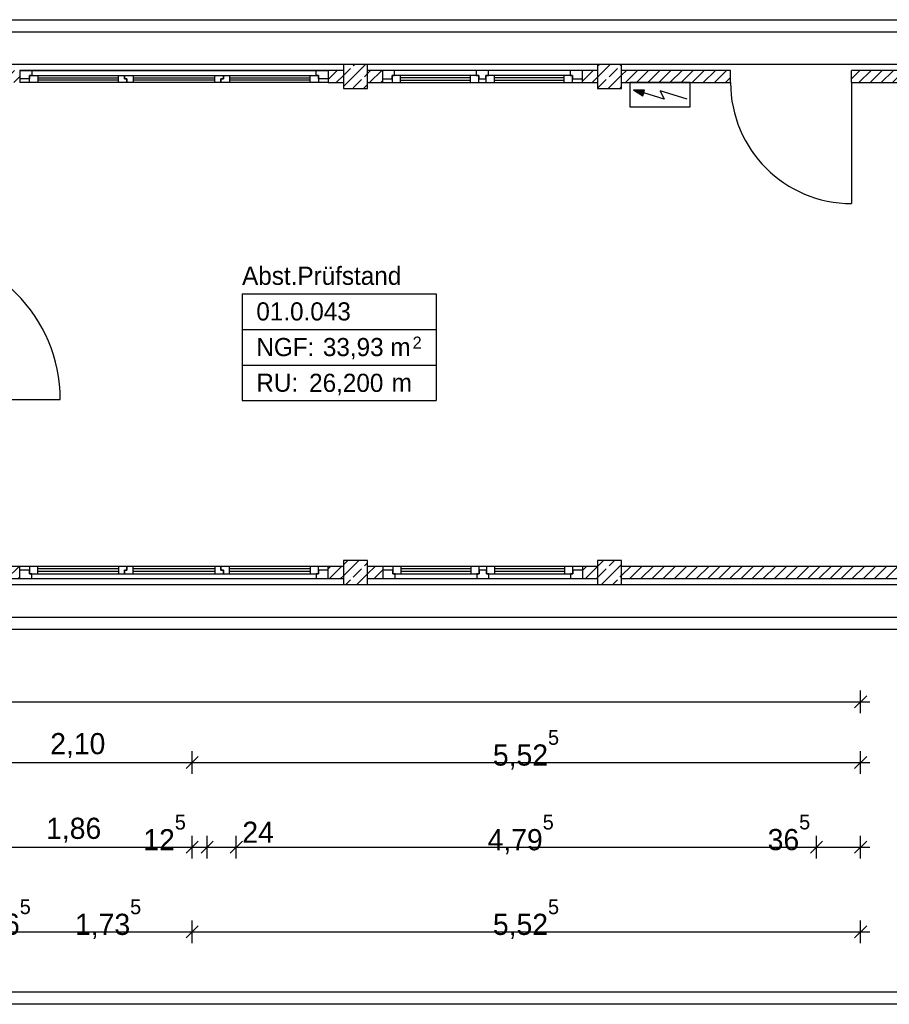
# Model space of a CAD drawing. Extents: x -28.8 to 50.4, y -5.6 to 85.1.
# Tile 27 of 29: x 37.5 to 44.6, y 45.8 to 53.9. Entities that reach past the tile are written whole.
import ezdxf

# ---------------------------------------------------------------- set-up
doc = ezdxf.new("R2010")
doc.units = 0
doc.header["$MEASUREMENT"] = 0
doc.linetypes.add('Wipeout_Contour', pattern=[1, 0, -1])
for name, color, linetype in [('0._EG_2_0', 7, 'Continuous'), ('0._EG_2_P_BM_AUSSEN', 7, 'Continuous'), ('0._EG_2_P_ZE_SYMBOL', 7, 'Continuous'), ('0._EG_2_R_TR_AUSSENWAND', 7, 'Continuous'), ('0._EG_2_R_TR_INNENWAND', 7, 'Continuous'), ('0._EG_2_R_TR_STUETZE', 7, 'Continuous'), ('0._EG_2_Räume', 7, 'Continuous'), ('0._EG_2_Schraffuren', 7, 'Continuous'), ('0._EG_2_X_EA_STRASSEN', 7, 'Continuous')]:
    doc.layers.add(name, color=color, linetype=linetype)
doc.styles.add('ERSTELLTER_STIL_1', font='txt')
doc.styles.add('ERSTELLTER_STIL_2', font='txt')
pattern_1 = [(45, (0, 0), (-0.04596194, 0.04596194), [])]
pattern_2 = [(45, (0, 0), (-0.09192388, 0.09192388), []), (45, (-0.04596, 0.04596), (-0.09192388, 0.09192388), [0.0975, -0.0325])]

msp = doc.modelspace()

# ---------------------------------------------------------------- hatches: boundary and pattern name
at = {"layer": '0._EG_2_R_TR_INNENWAND', "linetype": 'Continuous', "ltscale": 1000}
h = msp.add_hatch(dxfattribs=at)
h.set_pattern_fill('MW_Kalksandstein_0002', color=256, style=0, pattern_type=2)
h.set_pattern_definition(pattern_1)
h.paths.add_polyline_path([(37.335, 53.505), (37.335, 53.405), (37.46, 53.405), (37.46, 53.435), (37.46, 53.505)], flags=0)
h = msp.add_hatch(dxfattribs=at)
h.set_pattern_fill('MW_Kalksandstein_0002', color=256, style=0, pattern_type=2)
h.set_pattern_definition(pattern_1)
h.paths.add_polyline_path([(40.01, 53.505), (40.01, 53.435), (40.01, 53.405), (40.135, 53.405), (40.135, 53.505)], flags=0)
h = msp.add_hatch(dxfattribs=at)
h.set_pattern_fill('MW_Kalksandstein_0002', color=256, style=0, pattern_type=2)
h.set_pattern_definition(pattern_1)
h.paths.add_polyline_path([(40.335, 53.505), (40.335, 53.405), (40.4584, 53.405), (40.4584, 53.435), (40.4584, 53.505)], flags=0)
h = msp.add_hatch(dxfattribs=at)
h.set_pattern_fill('MW_Kalksandstein_0002', color=256, style=0, pattern_type=2)
h.set_pattern_definition(pattern_1)
h.paths.add_polyline_path([(42.1084, 53.505), (42.1084, 53.435), (42.1084, 53.405), (42.235, 53.405), (42.235, 53.505)], flags=0)
h = msp.add_hatch(dxfattribs=at)
h.set_pattern_fill('MW_Kalksandstein_0002', color=256, style=0, pattern_type=2)
h.set_pattern_definition(pattern_1)
h.paths.add_polyline_path([(43.335, 53.505), (42.435, 53.505), (42.435, 53.405), (43.335, 53.405)], flags=0)
h = msp.add_hatch(dxfattribs=at)
h.set_pattern_fill('MW_Kalksandstein_0002', color=256, style=0, pattern_type=2)
h.set_pattern_definition(pattern_1)
h.paths.add_polyline_path([(45.235, 53.505), (44.335, 53.505), (44.335, 53.405), (45.235, 53.405)], flags=0)
h = msp.add_hatch(dxfattribs=at)
h.set_pattern_fill('MW_Kalksandstein_0002', color=256, style=0, pattern_type=2)
h.set_pattern_definition(pattern_1)
h.paths.add_polyline_path([(37.335, 49.405), (37.335, 49.305), (37.4602, 49.305), (37.4602, 49.375), (37.4602, 49.405)], flags=0)
h = msp.add_hatch(dxfattribs=at)
h.set_pattern_fill('MW_Kalksandstein_0002', color=256, style=0, pattern_type=2)
h.set_pattern_definition(pattern_1)
h.paths.add_polyline_path([(40.0102, 49.375), (40.0102, 49.305), (40.135, 49.305), (40.135, 49.405), (40.0102, 49.405)], flags=0)
h = msp.add_hatch(dxfattribs=at)
h.set_pattern_fill('MW_Kalksandstein_0002', color=256, style=0, pattern_type=2)
h.set_pattern_definition(pattern_1)
h.paths.add_polyline_path([(40.335, 49.405), (40.335, 49.305), (40.4627, 49.305), (40.4627, 49.375), (40.4627, 49.405)], flags=0)
h = msp.add_hatch(dxfattribs=at)
h.set_pattern_fill('MW_Kalksandstein_0002', color=256, style=0, pattern_type=2)
h.set_pattern_definition(pattern_1)
h.paths.add_polyline_path([(42.1127, 49.375), (42.1127, 49.305), (42.235, 49.305), (42.235, 49.405), (42.1127, 49.405)], flags=0)
h = msp.add_hatch(dxfattribs=at)
h.set_pattern_fill('MW_Kalksandstein_0002', color=256, style=0, pattern_type=2)
h.set_pattern_definition(pattern_1)
h.paths.add_polyline_path([(45.235, 49.305), (45.235, 49.405), (42.435, 49.405), (42.435, 49.305)], flags=0)
at = {"layer": '0._EG_2_R_TR_STUETZE', "linetype": 'Continuous', "ltscale": 1000}
h = msp.add_hatch(dxfattribs=at)
h.set_pattern_fill('Beton__Stahlbeton_0002', color=256, style=0, pattern_type=2)
h.set_pattern_definition(pattern_2)
h.paths.add_polyline_path([(40.335, 53.555), (40.135, 53.555), (40.135, 53.355), (40.335, 53.355)], flags=0)
h = msp.add_hatch(dxfattribs=at)
h.set_pattern_fill('Beton__Stahlbeton_0002', color=256, style=0, pattern_type=2)
h.set_pattern_definition(pattern_2)
h.paths.add_polyline_path([(42.435, 53.555), (42.235, 53.555), (42.235, 53.355), (42.435, 53.355)], flags=0)
h = msp.add_hatch(dxfattribs=at)
h.set_pattern_fill('Beton__Stahlbeton_0002', color=256, style=0, pattern_type=2)
h.set_pattern_definition(pattern_2)
h.paths.add_polyline_path([(40.135, 49.255), (40.335, 49.255), (40.335, 49.455), (40.135, 49.455)], flags=0)
h = msp.add_hatch(dxfattribs=at)
h.set_pattern_fill('Beton__Stahlbeton_0002', color=256, style=0, pattern_type=2)
h.set_pattern_definition(pattern_2)
h.paths.add_polyline_path([(42.235, 49.255), (42.435, 49.255), (42.435, 49.455), (42.235, 49.455)], flags=0)
at = {"layer": '0._EG_2_Schraffuren', "linetype": 'Continuous', "lineweight": 18, "ltscale": 1000}
msp.add_hatch(color=9, dxfattribs=at).paths.add_polyline_path([(42.6101, 53.2951), (42.6177, 53.3193), (42.6237, 53.3416), (42.5318, 53.3442)], flags=0)

# ---------------------------------------------------------------- linework, layer by layer
at = {"layer": '0._EG_2_0', "linetype": 'Continuous', "ltscale": 1000}
for p, q in [((37.46, 53.505), (37.46, 53.435)), ((40.01, 53.505), (40.01, 53.435)), ((40.4584, 53.505), (40.4584, 53.435)), ((42.1084, 53.505), (42.1084, 53.435)), ((43.335, 53.405), (43.335, 53.505)), ((44.335, 53.405), (44.335, 53.505)), ((37.46, 53.435), (37.46, 53.405)), ((40.01, 53.435), (40.01, 53.405)), ((40.4584, 53.435), (40.4584, 53.405)), ((42.1084, 53.435), (42.1084, 53.405)), ((37.4602, 49.375), (37.4602, 49.405)), ((37.4602, 49.305), (37.4602, 49.375)), ((40.0102, 49.375), (40.0102, 49.405)), ((40.0102, 49.305), (40.0102, 49.375)), ((40.4627, 49.375), (40.4627, 49.405)), ((40.4627, 49.305), (40.4627, 49.375)), ((42.1127, 49.375), (42.1127, 49.405)), ((42.1127, 49.305), (42.1127, 49.375))]:
    msp.add_line(p, q, dxfattribs=at)
at = {"layer": '0._EG_2_P_BM_AUSSEN', "linetype": 'Continuous', "ltscale": 1000}
for p, q in [((44.41, 48.1913), (44.41, 48.3788)), ((-0.055, 48.285), (44.41, 48.285)), ((44.36, 48.235), (44.46, 48.335)), ((44.41, 48.285), (44.485, 48.285)), ((38.885, 47.6913), (38.885, 47.8788)), ((44.41, 47.6913), (44.41, 47.8788)), ((36.785, 47.785), (38.885, 47.785)), ((38.935, 47.835), (38.835, 47.735)), ((38.885, 47.785), (44.41, 47.785)), ((44.36, 47.735), (44.46, 47.835)), ((44.41, 47.785), (44.485, 47.785)), ((38.935, 47.135), (38.835, 47.035)), ((38.885, 46.9913), (38.885, 47.1788)), ((39.06, 47.135), (38.96, 47.035)), ((39.01, 46.9913), (39.01, 47.1788)), ((39.3, 47.135), (39.2, 47.035)), ((39.25, 46.9913), (39.25, 47.1788)), ((44.095, 47.135), (43.995, 47.035)), ((44.045, 46.9913), (44.045, 47.1788)), ((44.36, 47.035), (44.46, 47.135)), ((44.41, 46.9913), (44.41, 47.1788)), ((37.025, 47.085), (38.885, 47.085)), ((38.885, 47.085), (39.01, 47.085)), ((39.01, 47.085), (39.25, 47.085)), ((39.25, 47.085), (44.045, 47.085)), ((44.045, 47.085), (44.41, 47.085)), ((44.41, 47.085), (44.485, 47.085)), ((38.935, 46.435), (38.835, 46.335)), ((38.885, 46.2913), (38.885, 46.4788)), ((44.36, 46.335), (44.46, 46.435)), ((44.41, 46.2913), (44.41, 46.4788)), ((37.15, 46.385), (38.885, 46.385)), ((38.885, 46.385), (44.41, 46.385)), ((44.41, 46.385), (44.485, 46.385))]:
    msp.add_line(p, q, dxfattribs=at)
at = {"layer": '0._EG_2_P_ZE_SYMBOL', "linetype": 'Continuous', "ltscale": 1000}
for p, q in [((42.5012, 53.405), (42.5012, 53.205)), ((43.0012, 53.405), (42.5012, 53.405)), ((43.0012, 53.205), (43.0012, 53.405)), ((42.6237, 53.3416), (42.5318, 53.3442)), ((42.5318, 53.3442), (42.6101, 53.2951)), ((42.6101, 53.2951), (42.6177, 53.3193)), ((42.6177, 53.3193), (42.6237, 53.3416)), ((42.7853, 53.2691), (42.6177, 53.3193)), ((42.9762, 53.2691), (42.7521, 53.3355)), ((42.7521, 53.3355), (42.7853, 53.2691)), ((42.5012, 53.205), (43.0012, 53.205))]:
    msp.add_line(p, q, dxfattribs=at)
at = {"layer": '0._EG_2_R_TR_AUSSENWAND', "linetype": 'Continuous', "ltscale": 1000}
for p, q in [((42.235, 53.555), (37.335, 53.555)), ((45.235, 53.555), (42.435, 53.555)), ((37.335, 49.255), (40.135, 49.255)), ((40.335, 49.255), (42.235, 49.255)), ((42.435, 49.255), (45.235, 49.255))]:
    msp.add_line(p, q, dxfattribs=at)
at = {"layer": '0._EG_2_R_TR_INNENWAND', "linetype": 'Continuous', "ltscale": 1000}
for p, q in [((40.01, 53.505), (37.46, 53.505)), ((40.135, 53.505), (40.01, 53.505)), ((40.4584, 53.505), (40.335, 53.505)), ((40.4584, 53.505), (42.1084, 53.505)), ((42.235, 53.505), (42.1084, 53.505)), ((43.335, 53.505), (42.435, 53.505)), ((45.235, 53.505), (44.335, 53.505)), ((40.01, 53.405), (37.46, 53.405)), ((40.01, 53.405), (40.135, 53.405)), ((40.335, 53.405), (40.4584, 53.405)), ((40.4584, 53.405), (42.1084, 53.405)), ((42.1084, 53.405), (42.235, 53.405)), ((42.435, 53.405), (43.335, 53.405)), ((44.335, 53.405), (45.235, 53.405)), ((44.335, 53.405), (44.335, 52.405)), ((36.555, 50.785), (37.795, 50.785)), ((37.4602, 49.405), (37.335, 49.405)), ((40.0102, 49.405), (37.4602, 49.405)), ((40.135, 49.405), (40.0102, 49.405)), ((40.4627, 49.405), (40.335, 49.405)), ((42.1127, 49.405), (40.4627, 49.405)), ((42.235, 49.405), (42.1127, 49.405)), ((45.235, 49.405), (42.435, 49.405)), ((37.335, 49.305), (37.4602, 49.305)), ((40.0102, 49.305), (37.4602, 49.305)), ((40.0102, 49.305), (40.135, 49.305)), ((40.335, 49.305), (40.4627, 49.305)), ((42.1127, 49.305), (40.4627, 49.305)), ((42.1127, 49.305), (42.235, 49.305)), ((42.435, 49.305), (45.235, 49.305))]:
    msp.add_line(p, q, dxfattribs=at)
for centre, radius, start, end in [((44.335, 53.405), 1, 180, 270), ((36.555, 50.785), 1.24, 0, 90)]:
    msp.add_arc(centre, radius, start, end, dxfattribs=at)
at = {"layer": '0._EG_2_R_TR_STUETZE', "linetype": 'Continuous', "ltscale": 1000}
for p, q in [((40.335, 53.555), (40.135, 53.555)), ((40.135, 53.555), (40.135, 53.355)), ((40.335, 53.355), (40.335, 53.555)), ((42.435, 53.555), (42.235, 53.555)), ((42.235, 53.555), (42.235, 53.355)), ((42.435, 53.355), (42.435, 53.555)), ((40.135, 53.355), (40.335, 53.355)), ((42.235, 53.355), (42.435, 53.355)), ((40.135, 49.455), (40.135, 49.255)), ((40.335, 49.455), (40.135, 49.455)), ((40.335, 49.255), (40.335, 49.455)), ((42.235, 49.455), (42.235, 49.255)), ((42.435, 49.455), (42.235, 49.455)), ((42.435, 49.255), (42.435, 49.455)), ((40.135, 49.255), (40.335, 49.255)), ((42.235, 49.255), (42.435, 49.255))]:
    msp.add_line(p, q, dxfattribs=at)
at = {"layer": '0._EG_2_Räume', "linetype": 'Continuous', "ltscale": 1000}
for p, q in [((39.2979, 51.6595), (39.2979, 50.7756)), ((39.2979, 51.6595), (40.9014, 51.6595)), ((40.9014, 51.6595), (40.9014, 50.7756)), ((39.2979, 51.3649), (40.9014, 51.3649)), ((39.2979, 51.0702), (40.9014, 51.0702)), ((39.2979, 50.7756), (40.9014, 50.7756))]:
    msp.add_line(p, q, dxfattribs=at)
at = {"layer": '0._EG_2_Schraffuren', "color": 255, "linetype": 'Continuous', "lineweight": 18, "ltscale": 1000}
for p, q in [((42.6237, 53.3416), (42.5318, 53.3442)), ((42.5318, 53.3442), (42.6101, 53.2951)), ((42.6101, 53.2951), (42.6177, 53.3193)), ((42.6177, 53.3193), (42.6237, 53.3416))]:
    msp.add_line(p, q, dxfattribs=at)
at = {"layer": '0._EG_2_X_EA_STRASSEN', "linetype": 'Continuous', "ltscale": 1000}
for p, q in [((37.075, 53.925), (47.865, 53.925)), ((37.075, 53.825), (47.865, 53.825)), ((36.585, 48.985), (47.865, 48.985)), ((36.485, 48.885), (47.865, 48.885)), ((48.1049, 45.885), (-1.0638, 45.885)), ((48.1049, 45.785), (-1.0638, 45.785))]:
    msp.add_line(p, q, dxfattribs=at)

# ---------------------------------------------------------------- texts
at = {"layer": '0._EG_2_P_BM_AUSSEN', "linetype": 'Continuous', "char_height": 0.175, "attachment_point": 7, "style": 'ERSTELLTER_STIL_2'}
for s, insert in [('{2,10}', (37.7124, 47.82)), ('{5,52\\A1{\\H0.7x;\\S5^  ;}}', (41.3709, 47.726)), ('{1,86}', (37.6784, 47.12)), ('{12\\A1{\\H0.7x;\\S5^  ;}}', (38.4818, 47.0581)), ('{24}', (39.3, 47.12)), ('{4,79\\A1{\\H0.7x;\\S5^  ;}}', (41.3271, 47.026)), ('{36\\A1{\\H0.7x;\\S5^  ;}}', (43.6418, 47.057)), ('{36\\A1{\\H0.7x;\\S5^  ;}}', (37.2, 46.357)), ('{1,73\\A1{\\H0.7x;\\S5^  ;}}', (37.9175, 46.326)), ('{5,52\\A1{\\H0.7x;\\S5^  ;}}', (41.3709, 46.326))]:
    msp.add_mtext(s, dxfattribs=dict(at, insert=insert))
at = {"layer": '0._EG_2_Räume', "linetype": 'Continuous'}
for s, insert, char_height, attachment_point, style in [('{Abst.Prüfstand}', (39.2979, 51.883), 0.15, 1, 'ERSTELLTER_STIL_1'), ('{01.0.043 }', (39.4157, 51.5884), 0.15, 1, 'ERSTELLTER_STIL_2'), ('{NGF: }', (39.4157, 51.2937), 0.15, 1, 'ERSTELLTER_STIL_2'), ('{33,93 m}', (39.9657, 51.2937), 0.15, 1, 'ERSTELLTER_STIL_2'), ('{2}', (40.7076, 51.3052), 0.1, 1, 'ERSTELLTER_STIL_2'), ('{RU: }', (39.4157, 50.9991), 0.15, 1, 'ERSTELLTER_STIL_2'), ('{26,200}', (39.8519, 50.82), 0.15, 7, 'ERSTELLTER_STIL_2'), ('{ m}', (40.4786, 50.9991), 0.15, 1, 'ERSTELLTER_STIL_2')]:
    msp.add_mtext(s, dxfattribs=dict(at, insert=insert, char_height=char_height, attachment_point=attachment_point, style=style))

# ---------------------------------------------------------------- next in the draw order: wipeouts: each hides what was drawn before it
at = {"color": 254, "linetype": 'Wipeout_Contour', "lineweight": 0, "ltscale": 264.20504}
msp.add_wipeout([(39.91, 53.505), (39.91, 53.465), (37.56, 53.465), (37.56, 53.505)], dxfattribs=at).dxf.layer = '0._EG_2_R_TR_INNENWAND'
at = {"color": 254, "linetype": 'Wipeout_Contour', "lineweight": 0, "ltscale": 269.318343}
msp.add_wipeout([(40.5584, 53.505), (40.5584, 53.465), (41.2334, 53.465), (41.2334, 53.505)], dxfattribs=at).dxf.layer = '0._EG_2_R_TR_INNENWAND'
at = {"color": 254, "linetype": 'Wipeout_Contour', "lineweight": 0, "ltscale": 271.212408}
msp.add_wipeout([(41.3334, 53.505), (41.3334, 53.465), (42.0084, 53.465), (42.0084, 53.505)], dxfattribs=at).dxf.layer = '0._EG_2_R_TR_INNENWAND'
at = {"color": 254, "linetype": 'Wipeout_Contour', "lineweight": 0, "ltscale": 250.882999}
msp.add_wipeout([(39.9102, 49.305), (39.9102, 49.345), (37.5602, 49.345), (37.5602, 49.305)], dxfattribs=at).dxf.layer = '0._EG_2_R_TR_INNENWAND'
at = {"color": 254, "linetype": 'Wipeout_Contour', "lineweight": 0, "ltscale": 256.310025}
msp.add_wipeout([(41.2377, 49.305), (41.2377, 49.345), (40.5627, 49.345), (40.5627, 49.305)], dxfattribs=at).dxf.layer = '0._EG_2_R_TR_INNENWAND'
at = {"color": 254, "linetype": 'Wipeout_Contour', "lineweight": 0, "ltscale": 258.299708}
msp.add_wipeout([(42.0127, 49.305), (42.0127, 49.345), (41.3377, 49.345), (41.3377, 49.305)], dxfattribs=at).dxf.layer = '0._EG_2_R_TR_INNENWAND'

# ---------------------------------------------------------------- next in the draw order: wipeouts: each hides what was drawn before it
at = {"color": 254, "linetype": 'Wipeout_Contour', "lineweight": 0, "ltscale": 391.464206}
msp.add_wipeout([(37.46, 53.505), (37.56, 53.505), (37.56, 53.465), (37.54, 53.465), (37.54, 53.435), (37.46, 53.435)], dxfattribs=at).dxf.layer = '0._EG_2_R_TR_INNENWAND'
at = {"color": 254, "linetype": 'Wipeout_Contour', "lineweight": 0, "ltscale": 400.722443}
msp.add_wipeout([(40.01, 53.435), (39.93, 53.435), (39.93, 53.465), (39.91, 53.465), (39.91, 53.505), (40.01, 53.505)], dxfattribs=at).dxf.layer = '0._EG_2_R_TR_INNENWAND'
at = {"color": 254, "linetype": 'Wipeout_Contour', "lineweight": 0, "ltscale": 402.050554}
msp.add_wipeout([(40.4584, 53.435), (40.5384, 53.435), (40.5384, 53.465), (40.5584, 53.465), (40.5584, 53.505), (40.4584, 53.505)], dxfattribs=at).dxf.layer = '0._EG_2_R_TR_INNENWAND'
at = {"color": 254, "linetype": 'Wipeout_Contour', "lineweight": 0, "ltscale": 405.225114}
msp.add_wipeout([(41.2834, 53.505), (41.2334, 53.505), (41.2334, 53.465), (41.2534, 53.465), (41.2534, 53.435), (41.2834, 53.435)], dxfattribs=at).dxf.layer = '0._EG_2_R_TR_INNENWAND'
at = {"color": 254, "linetype": 'Wipeout_Contour', "lineweight": 0, "ltscale": 408.394748}
msp.add_wipeout([(42.1084, 53.505), (42.0084, 53.505), (42.0084, 53.465), (42.0284, 53.465), (42.0284, 53.435), (42.1084, 53.435)], dxfattribs=at).dxf.layer = '0._EG_2_R_TR_INNENWAND'
at = {"color": 254, "linetype": 'Wipeout_Contour', "lineweight": 0, "ltscale": 262.224927}
msp.add_wipeout([(38.2767, 53.465), (38.2767, 53.445), (37.61, 53.445), (37.61, 53.465)], dxfattribs=at).dxf.layer = '0._EG_2_R_TR_INNENWAND'
at = {"color": 254, "linetype": 'Wipeout_Contour', "lineweight": 0, "ltscale": 264.070531}
msp.add_wipeout([(39.0733, 53.465), (39.0733, 53.445), (38.3967, 53.445), (38.3967, 53.465)], dxfattribs=at).dxf.layer = '0._EG_2_R_TR_INNENWAND'
at = {"color": 254, "linetype": 'Wipeout_Contour', "lineweight": 0, "ltscale": 265.940757}
msp.add_wipeout([(39.86, 53.465), (39.86, 53.445), (39.1933, 53.445), (39.1933, 53.465)], dxfattribs=at).dxf.layer = '0._EG_2_R_TR_INNENWAND'
at = {"color": 254, "linetype": 'Wipeout_Contour', "lineweight": 0, "ltscale": 269.223298}
msp.add_wipeout([(40.6084, 53.465), (40.6084, 53.445), (41.1834, 53.445), (41.1834, 53.465)], dxfattribs=at).dxf.layer = '0._EG_2_R_TR_INNENWAND'
at = {"color": 254, "linetype": 'Wipeout_Contour', "lineweight": 0, "ltscale": 271.118039}
msp.add_wipeout([(41.3834, 53.465), (41.3834, 53.445), (41.9584, 53.445), (41.9584, 53.465)], dxfattribs=at).dxf.layer = '0._EG_2_R_TR_INNENWAND'
at = {"color": 254, "linetype": 'Wipeout_Contour', "lineweight": 0, "ltscale": 371.678694}
msp.add_wipeout([(37.4602, 49.305), (37.5602, 49.305), (37.5602, 49.345), (37.5402, 49.345), (37.5402, 49.375), (37.4602, 49.375)], dxfattribs=at).dxf.layer = '0._EG_2_R_TR_INNENWAND'
at = {"color": 254, "linetype": 'Wipeout_Contour', "lineweight": 0, "ltscale": 249.023019}
msp.add_wipeout([(38.2768, 49.345), (38.2768, 49.365), (37.6102, 49.365), (37.6102, 49.345)], dxfattribs=at).dxf.layer = '0._EG_2_R_TR_INNENWAND'
at = {"color": 254, "linetype": 'Wipeout_Contour', "lineweight": 0, "ltscale": 250.965517}
msp.add_wipeout([(39.0735, 49.345), (39.0735, 49.365), (38.3968, 49.365), (38.3968, 49.345)], dxfattribs=at).dxf.layer = '0._EG_2_R_TR_INNENWAND'
at = {"color": 254, "linetype": 'Wipeout_Contour', "lineweight": 0, "ltscale": 252.932768}
msp.add_wipeout([(39.8602, 49.345), (39.8602, 49.365), (39.1935, 49.365), (39.1935, 49.345)], dxfattribs=at).dxf.layer = '0._EG_2_R_TR_INNENWAND'
at = {"color": 254, "linetype": 'Wipeout_Contour', "lineweight": 0, "ltscale": 381.419154}
msp.add_wipeout([(40.0102, 49.375), (39.9302, 49.375), (39.9302, 49.345), (39.9102, 49.345), (39.9102, 49.305), (40.0102, 49.305)], dxfattribs=at).dxf.layer = '0._EG_2_R_TR_INNENWAND'
at = {"color": 254, "linetype": 'Wipeout_Contour', "lineweight": 0, "ltscale": 382.830589}
msp.add_wipeout([(40.4627, 49.305), (40.5627, 49.305), (40.5627, 49.345), (40.5427, 49.345), (40.5427, 49.375), (40.4627, 49.375)], dxfattribs=at).dxf.layer = '0._EG_2_R_TR_INNENWAND'
at = {"color": 254, "linetype": 'Wipeout_Contour', "lineweight": 0, "ltscale": 256.402749}
msp.add_wipeout([(41.1877, 49.345), (41.1877, 49.365), (40.6127, 49.365), (40.6127, 49.345)], dxfattribs=at).dxf.layer = '0._EG_2_R_TR_INNENWAND'
at = {"color": 254, "linetype": 'Wipeout_Contour', "lineweight": 0, "ltscale": 386.113053}
msp.add_wipeout([(41.2877, 49.305), (41.3377, 49.305), (41.3377, 49.345), (41.3177, 49.345), (41.3177, 49.375), (41.2877, 49.375)], dxfattribs=at).dxf.layer = '0._EG_2_R_TR_INNENWAND'
at = {"color": 254, "linetype": 'Wipeout_Contour', "lineweight": 0, "ltscale": 258.391729}
msp.add_wipeout([(41.9627, 49.345), (41.9627, 49.365), (41.3877, 49.365), (41.3877, 49.345)], dxfattribs=at).dxf.layer = '0._EG_2_R_TR_INNENWAND'
at = {"color": 254, "linetype": 'Wipeout_Contour', "lineweight": 0, "ltscale": 389.490317}
msp.add_wipeout([(42.1127, 49.375), (42.0327, 49.375), (42.0327, 49.345), (42.0127, 49.345), (42.0127, 49.305), (42.1127, 49.305)], dxfattribs=at).dxf.layer = '0._EG_2_R_TR_INNENWAND'

# ---------------------------------------------------------------- next in the draw order: linework, layer by layer
at = {"layer": '0._EG_2_R_TR_INNENWAND', "linetype": 'Continuous', "ltscale": 1000}
for p, q in [((37.46, 53.505), (37.46, 53.435)), ((40.01, 53.505), (40.01, 53.435)), ((40.4584, 53.505), (40.4584, 53.435)), ((42.1084, 53.505), (42.1084, 53.435)), ((37.4602, 49.305), (37.4602, 49.375)), ((40.0102, 49.305), (40.0102, 49.375)), ((40.4627, 49.305), (40.4627, 49.375)), ((42.1127, 49.305), (42.1127, 49.375))]:
    msp.add_line(p, q, dxfattribs=at)

# ---------------------------------------------------------------- next in the draw order: wipeouts: each hides what was drawn before it
at = {"color": 254, "linetype": 'Wipeout_Contour', "lineweight": 0, "ltscale": 262.094479}
msp.add_wipeout([(38.2767, 53.425), (38.2767, 53.405), (37.61, 53.405), (37.61, 53.425)], dxfattribs=at).dxf.layer = '0._EG_2_R_TR_INNENWAND'
at = {"color": 254, "linetype": 'Wipeout_Contour', "lineweight": 0, "ltscale": 263.940995}
msp.add_wipeout([(39.0733, 53.425), (39.0733, 53.405), (38.3967, 53.405), (38.3967, 53.425)], dxfattribs=at).dxf.layer = '0._EG_2_R_TR_INNENWAND'
at = {"color": 254, "linetype": 'Wipeout_Contour', "lineweight": 0, "ltscale": 265.812132}
msp.add_wipeout([(39.86, 53.425), (39.86, 53.405), (39.1933, 53.405), (39.1933, 53.425)], dxfattribs=at).dxf.layer = '0._EG_2_R_TR_INNENWAND'
at = {"color": 254, "linetype": 'Wipeout_Contour', "lineweight": 0, "ltscale": 269.09624}
msp.add_wipeout([(40.6084, 53.425), (40.6084, 53.405), (41.1834, 53.405), (41.1834, 53.425)], dxfattribs=at).dxf.layer = '0._EG_2_R_TR_INNENWAND'
at = {"color": 254, "linetype": 'Wipeout_Contour', "lineweight": 0, "ltscale": 270.99187}
msp.add_wipeout([(41.3834, 53.425), (41.3834, 53.405), (41.9584, 53.405), (41.9584, 53.425)], dxfattribs=at).dxf.layer = '0._EG_2_R_TR_INNENWAND'
at = {"color": 254, "linetype": 'Wipeout_Contour', "lineweight": 0, "ltscale": 249.149885}
msp.add_wipeout([(38.2768, 49.385), (38.2768, 49.405), (37.6102, 49.405), (37.6102, 49.385)], dxfattribs=at).dxf.layer = '0._EG_2_R_TR_INNENWAND'
at = {"color": 254, "linetype": 'Wipeout_Contour', "lineweight": 0, "ltscale": 251.091401}
msp.add_wipeout([(39.0735, 49.385), (39.0735, 49.405), (38.3968, 49.405), (38.3968, 49.385)], dxfattribs=at).dxf.layer = '0._EG_2_R_TR_INNENWAND'
at = {"color": 254, "linetype": 'Wipeout_Contour', "lineweight": 0, "ltscale": 253.057674}
msp.add_wipeout([(39.8602, 49.385), (39.8602, 49.405), (39.1935, 49.405), (39.1935, 49.385)], dxfattribs=at).dxf.layer = '0._EG_2_R_TR_INNENWAND'
at = {"color": 254, "linetype": 'Wipeout_Contour', "lineweight": 0, "ltscale": 256.525965}
msp.add_wipeout([(41.1877, 49.385), (41.1877, 49.405), (40.6127, 49.405), (40.6127, 49.385)], dxfattribs=at).dxf.layer = '0._EG_2_R_TR_INNENWAND'
at = {"color": 254, "linetype": 'Wipeout_Contour', "lineweight": 0, "ltscale": 258.513997}
msp.add_wipeout([(41.9627, 49.385), (41.9627, 49.405), (41.3877, 49.405), (41.3877, 49.385)], dxfattribs=at).dxf.layer = '0._EG_2_R_TR_INNENWAND'

# ---------------------------------------------------------------- next in the draw order: wipeouts: each hides what was drawn before it
at = {"color": 254, "linetype": 'Wipeout_Contour', "lineweight": 0, "ltscale": 261.303243}
msp.add_wipeout([(37.61, 53.465), (37.61, 53.405), (37.54, 53.405), (37.54, 53.465)], dxfattribs=at).dxf.layer = '0._EG_2_R_TR_INNENWAND'
at = {"color": 254, "linetype": 'Wipeout_Contour', "lineweight": 0, "ltscale": 394.916011}
msp.add_wipeout([(38.3467, 53.435), (38.3267, 53.435), (38.3267, 53.465), (38.3967, 53.465), (38.3967, 53.405), (38.3467, 53.405)], dxfattribs=at).dxf.layer = '0._EG_2_R_TR_INNENWAND'
at = {"color": 254, "linetype": 'Wipeout_Contour', "lineweight": 0, "ltscale": 397.727734}
msp.add_wipeout([(39.1433, 53.465), (39.1933, 53.465), (39.1933, 53.405), (39.1233, 53.405), (39.1233, 53.435), (39.1433, 53.435)], dxfattribs=at).dxf.layer = '0._EG_2_R_TR_INNENWAND'
at = {"color": 254, "linetype": 'Wipeout_Contour', "lineweight": 0, "ltscale": 266.749096}
msp.add_wipeout([(39.93, 53.465), (39.93, 53.405), (39.86, 53.405), (39.86, 53.465)], dxfattribs=at).dxf.layer = '0._EG_2_R_TR_INNENWAND'
at = {"color": 254, "linetype": 'Wipeout_Contour', "lineweight": 0, "ltscale": 268.379538}
msp.add_wipeout([(40.5384, 53.465), (40.5384, 53.405), (40.6084, 53.405), (40.6084, 53.465)], dxfattribs=at).dxf.layer = '0._EG_2_R_TR_INNENWAND'
at = {"color": 254, "linetype": 'Wipeout_Contour', "lineweight": 0, "ltscale": 269.947525}
msp.add_wipeout([(41.1834, 53.465), (41.1834, 53.405), (41.2534, 53.405), (41.2534, 53.465)], dxfattribs=at).dxf.layer = '0._EG_2_R_TR_INNENWAND'
at = {"color": 254, "linetype": 'Wipeout_Contour', "lineweight": 0, "ltscale": 271.851966}
msp.add_wipeout([(41.9584, 53.465), (41.9584, 53.405), (42.0284, 53.405), (42.0284, 53.465)], dxfattribs=at).dxf.layer = '0._EG_2_R_TR_INNENWAND'
at = {"color": 254, "linetype": 'Wipeout_Contour', "lineweight": 0, "ltscale": 248.193581}
msp.add_wipeout([(37.6102, 49.345), (37.6102, 49.405), (37.5402, 49.405), (37.5402, 49.345)], dxfattribs=at).dxf.layer = '0._EG_2_R_TR_INNENWAND'
at = {"color": 254, "linetype": 'Wipeout_Contour', "lineweight": 0, "ltscale": 375.410095}
msp.add_wipeout([(38.3468, 49.375), (38.3268, 49.375), (38.3268, 49.345), (38.3968, 49.345), (38.3968, 49.405), (38.3468, 49.405)], dxfattribs=at).dxf.layer = '0._EG_2_R_TR_INNENWAND'
at = {"color": 254, "linetype": 'Wipeout_Contour', "lineweight": 0, "ltscale": 378.36251}
msp.add_wipeout([(39.1435, 49.345), (39.1935, 49.345), (39.1935, 49.405), (39.1235, 49.405), (39.1235, 49.375), (39.1435, 49.375)], dxfattribs=at).dxf.layer = '0._EG_2_R_TR_INNENWAND'
at = {"color": 254, "linetype": 'Wipeout_Contour', "lineweight": 0, "ltscale": 253.920745}
msp.add_wipeout([(39.9302, 49.345), (39.9302, 49.405), (39.8602, 49.405), (39.8602, 49.345)], dxfattribs=at).dxf.layer = '0._EG_2_R_TR_INNENWAND'
at = {"color": 254, "linetype": 'Wipeout_Contour', "lineweight": 0, "ltscale": 255.645454}
msp.add_wipeout([(40.6127, 49.345), (40.6127, 49.405), (40.5427, 49.405), (40.5427, 49.345)], dxfattribs=at).dxf.layer = '0._EG_2_R_TR_INNENWAND'
at = {"color": 254, "linetype": 'Wipeout_Contour', "lineweight": 0, "ltscale": 257.624793}
msp.add_wipeout([(41.3877, 49.345), (41.3877, 49.405), (41.3177, 49.405), (41.3177, 49.345)], dxfattribs=at).dxf.layer = '0._EG_2_R_TR_INNENWAND'
at = {"color": 254, "linetype": 'Wipeout_Contour', "lineweight": 0, "ltscale": 259.288853}
msp.add_wipeout([(42.0327, 49.345), (42.0327, 49.405), (41.9627, 49.405), (41.9627, 49.345)], dxfattribs=at).dxf.layer = '0._EG_2_R_TR_INNENWAND'

# ---------------------------------------------------------------- next in the draw order: linework, layer by layer
at = {"layer": '0._EG_2_R_TR_INNENWAND', "linetype": 'Continuous', "ltscale": 1000}
for p, q in [((37.46, 53.505), (37.56, 53.505)), ((37.56, 53.505), (37.56, 53.465)), ((39.91, 53.465), (39.91, 53.505)), ((39.91, 53.505), (40.01, 53.505)), ((40.5584, 53.505), (40.4584, 53.505)), ((41.2334, 53.505), (40.5584, 53.505)), ((40.5584, 53.465), (40.5584, 53.505)), ((41.2334, 53.505), (41.2334, 53.465)), ((42.1084, 53.505), (42.0084, 53.505)), ((42.0084, 53.505), (42.0084, 53.465)), ((37.54, 53.435), (37.46, 53.435)), ((37.56, 53.465), (37.54, 53.465)), ((37.54, 53.465), (37.54, 53.435)), ((37.54, 53.405), (37.54, 53.465)), ((39.93, 53.465), (39.91, 53.465)), ((39.93, 53.435), (39.93, 53.465)), ((39.93, 53.465), (39.93, 53.405)), ((40.01, 53.435), (39.93, 53.435)), ((40.4584, 53.435), (40.5384, 53.435)), ((40.5384, 53.435), (40.5384, 53.465)), ((40.5384, 53.465), (40.5584, 53.465)), ((40.5384, 53.465), (40.5384, 53.405)), ((42.0084, 53.465), (42.0284, 53.465)), ((42.0284, 53.465), (42.0284, 53.435)), ((42.0284, 53.405), (42.0284, 53.465)), ((42.0284, 53.435), (42.1084, 53.435)), ((37.5402, 49.375), (37.4602, 49.375)), ((37.5402, 49.405), (37.5402, 49.345)), ((37.5402, 49.345), (37.5402, 49.375)), ((37.5602, 49.345), (37.5402, 49.345)), ((37.5602, 49.305), (37.5602, 49.345)), ((39.9302, 49.345), (39.9102, 49.345)), ((39.9102, 49.345), (39.9102, 49.305)), ((39.9302, 49.345), (39.9302, 49.405)), ((40.0102, 49.375), (39.9302, 49.375)), ((39.9302, 49.375), (39.9302, 49.345)), ((40.5427, 49.375), (40.4627, 49.375)), ((40.5427, 49.405), (40.5427, 49.345)), ((40.5427, 49.345), (40.5427, 49.375)), ((40.5627, 49.345), (40.5427, 49.345)), ((40.5627, 49.305), (40.5627, 49.345)), ((41.3377, 49.305), (41.3377, 49.345)), ((42.0327, 49.345), (42.0127, 49.345)), ((42.0127, 49.345), (42.0127, 49.305)), ((42.0327, 49.345), (42.0327, 49.405)), ((42.1127, 49.375), (42.0327, 49.375)), ((42.0327, 49.375), (42.0327, 49.345)), ((37.4602, 49.305), (37.5602, 49.305)), ((39.9102, 49.305), (40.0102, 49.305)), ((40.4627, 49.305), (40.5627, 49.305)), ((41.3377, 49.305), (42.0127, 49.305)), ((42.0127, 49.305), (42.1127, 49.305))]:
    msp.add_line(p, q, dxfattribs=at)

# ---------------------------------------------------------------- next in the draw order: wipeouts: each hides what was drawn before it
at = {"color": 254, "linetype": 'Wipeout_Contour', "lineweight": 0, "ltscale": 405.178571}
msp.add_wipeout([(41.2834, 53.435), (41.3134, 53.435), (41.3134, 53.465), (41.3334, 53.465), (41.3334, 53.505), (41.2834, 53.505)], dxfattribs=at).dxf.layer = '0._EG_2_R_TR_INNENWAND'
at = {"color": 254, "linetype": 'Wipeout_Contour', "lineweight": 0, "ltscale": 394.276458}
msp.add_wipeout([(38.3267, 53.435), (38.3467, 53.435), (38.3467, 53.405), (38.2767, 53.405), (38.2767, 53.465), (38.3267, 53.465)], dxfattribs=at).dxf.layer = '0._EG_2_R_TR_INNENWAND'
at = {"color": 254, "linetype": 'Wipeout_Contour', "lineweight": 0, "ltscale": 397.079502}
msp.add_wipeout([(39.1233, 53.405), (39.0733, 53.405), (39.0733, 53.465), (39.1433, 53.465), (39.1433, 53.435), (39.1233, 53.435)], dxfattribs=at).dxf.layer = '0._EG_2_R_TR_INNENWAND'
at = {"color": 254, "linetype": 'Wipeout_Contour', "lineweight": 0, "ltscale": 265.87644}
msp.add_wipeout([(39.86, 53.425), (39.1933, 53.425), (39.1933, 53.445), (39.86, 53.445)], dxfattribs=at).dxf.layer = '0._EG_2_R_TR_INNENWAND'
at = {"color": 254, "linetype": 'Wipeout_Contour', "lineweight": 0, "ltscale": 269.159765}
msp.add_wipeout([(40.6084, 53.425), (41.1834, 53.425), (41.1834, 53.445), (40.6084, 53.445)], dxfattribs=at).dxf.layer = '0._EG_2_R_TR_INNENWAND'
at = {"color": 254, "linetype": 'Wipeout_Contour', "lineweight": 0, "ltscale": 374.737249}
msp.add_wipeout([(38.3268, 49.375), (38.3468, 49.375), (38.3468, 49.405), (38.2768, 49.405), (38.2768, 49.345), (38.3268, 49.345)], dxfattribs=at).dxf.layer = '0._EG_2_R_TR_INNENWAND'
at = {"color": 254, "linetype": 'Wipeout_Contour', "lineweight": 0, "ltscale": 377.681037}
msp.add_wipeout([(39.1235, 49.405), (39.0735, 49.405), (39.0735, 49.345), (39.1435, 49.345), (39.1435, 49.375), (39.1235, 49.375)], dxfattribs=at).dxf.layer = '0._EG_2_R_TR_INNENWAND'
at = {"color": 254, "linetype": 'Wipeout_Contour', "lineweight": 0, "ltscale": 252.995216}
msp.add_wipeout([(39.8602, 49.385), (39.1935, 49.385), (39.1935, 49.365), (39.8602, 49.365)], dxfattribs=at).dxf.layer = '0._EG_2_R_TR_INNENWAND'
at = {"color": 254, "linetype": 'Wipeout_Contour', "lineweight": 0, "ltscale": 386.16689}
msp.add_wipeout([(41.2877, 49.375), (41.2577, 49.375), (41.2577, 49.345), (41.2377, 49.345), (41.2377, 49.305), (41.2877, 49.305)], dxfattribs=at).dxf.layer = '0._EG_2_R_TR_INNENWAND'
at = {"color": 254, "linetype": 'Wipeout_Contour', "lineweight": 0, "ltscale": 258.452858}
msp.add_wipeout([(41.9627, 49.385), (41.3877, 49.385), (41.3877, 49.365), (41.9627, 49.365)], dxfattribs=at).dxf.layer = '0._EG_2_R_TR_INNENWAND'

# ---------------------------------------------------------------- next in the draw order: linework, layer by layer
at = {"layer": '0._EG_2_R_TR_INNENWAND', "linetype": 'Continuous', "ltscale": 1000}
for p, q in [((37.56, 53.505), (39.91, 53.505)), ((38.3267, 53.435), (38.3267, 53.465)), ((38.3267, 53.465), (38.3267, 53.435)), ((38.3467, 53.435), (38.3267, 53.435)), ((38.3267, 53.435), (38.3467, 53.435)), ((38.3467, 53.405), (38.3467, 53.435)), ((38.3467, 53.435), (38.3467, 53.405)), ((39.1233, 53.405), (39.1233, 53.435)), ((39.1233, 53.435), (39.1433, 53.435)), ((39.1433, 53.435), (39.1233, 53.435)), ((39.1233, 53.435), (39.1233, 53.405)), ((39.1933, 53.405), (39.1233, 53.405)), ((39.1433, 53.465), (39.1933, 53.465)), ((39.1433, 53.435), (39.1433, 53.465)), ((39.1433, 53.465), (39.1433, 53.435)), ((39.1933, 53.465), (39.86, 53.465)), ((39.1933, 53.465), (39.1933, 53.405)), ((39.1933, 53.445), (39.86, 53.445)), ((39.86, 53.425), (39.1933, 53.425)), ((39.86, 53.405), (39.1933, 53.405)), ((39.86, 53.405), (39.86, 53.465)), ((39.86, 53.465), (39.93, 53.465)), ((39.93, 53.405), (39.86, 53.405)), ((40.6084, 53.465), (40.5384, 53.465)), ((40.5384, 53.405), (40.6084, 53.405)), ((41.1834, 53.465), (40.6084, 53.465)), ((40.6084, 53.405), (40.6084, 53.465)), ((41.1834, 53.445), (40.6084, 53.445)), ((40.6084, 53.425), (41.1834, 53.425)), ((40.6084, 53.405), (41.1834, 53.405)), ((41.1834, 53.465), (41.1834, 53.405)), ((41.2534, 53.465), (41.1834, 53.465)), ((41.1834, 53.405), (41.2534, 53.405)), ((41.2334, 53.465), (41.2534, 53.465)), ((41.2534, 53.465), (41.2534, 53.435)), ((41.2534, 53.405), (41.2534, 53.465)), ((38.3468, 49.375), (38.3268, 49.375)), ((38.3268, 49.375), (38.3268, 49.345)), ((38.3268, 49.375), (38.3468, 49.375)), ((38.3268, 49.345), (38.3268, 49.375)), ((38.3468, 49.405), (38.3468, 49.375)), ((38.3468, 49.375), (38.3468, 49.405)), ((39.1935, 49.405), (39.1235, 49.405)), ((39.1235, 49.405), (39.1235, 49.375)), ((39.1235, 49.375), (39.1235, 49.405)), ((39.1235, 49.375), (39.1435, 49.375)), ((39.1435, 49.375), (39.1235, 49.375)), ((39.1435, 49.375), (39.1435, 49.345)), ((39.1435, 49.345), (39.1435, 49.375)), ((39.1435, 49.345), (39.1935, 49.345)), ((39.8602, 49.405), (39.1935, 49.405)), ((39.1935, 49.345), (39.1935, 49.405)), ((39.8602, 49.385), (39.1935, 49.385)), ((39.1935, 49.365), (39.8602, 49.365)), ((39.1935, 49.345), (39.8602, 49.345)), ((39.9302, 49.405), (39.8602, 49.405)), ((39.8602, 49.405), (39.8602, 49.345)), ((39.8602, 49.345), (39.9302, 49.345)), ((41.3877, 49.405), (41.3177, 49.405)), ((41.3177, 49.405), (41.3177, 49.345)), ((41.3177, 49.345), (41.3177, 49.375)), ((41.3377, 49.345), (41.3177, 49.345)), ((41.3177, 49.345), (41.3877, 49.345)), ((41.9627, 49.405), (41.3877, 49.405)), ((41.3877, 49.345), (41.3877, 49.405)), ((41.9627, 49.385), (41.3877, 49.385)), ((41.3877, 49.365), (41.9627, 49.365)), ((41.3877, 49.345), (41.9627, 49.345)), ((42.0327, 49.405), (41.9627, 49.405)), ((41.9627, 49.405), (41.9627, 49.345)), ((41.9627, 49.345), (42.0327, 49.345)), ((37.5602, 49.305), (39.9102, 49.305))]:
    msp.add_line(p, q, dxfattribs=at)

# ---------------------------------------------------------------- next in the draw order: wipeouts: each hides what was drawn before it
at = {"color": 254, "linetype": 'Wipeout_Contour', "lineweight": 0, "ltscale": 262.159699}
msp.add_wipeout([(38.2767, 53.425), (37.61, 53.425), (37.61, 53.445), (38.2767, 53.445)], dxfattribs=at).dxf.layer = '0._EG_2_R_TR_INNENWAND'
at = {"color": 254, "linetype": 'Wipeout_Contour', "lineweight": 0, "ltscale": 264.005759}
msp.add_wipeout([(39.0733, 53.425), (38.3967, 53.425), (38.3967, 53.445), (39.0733, 53.445)], dxfattribs=at).dxf.layer = '0._EG_2_R_TR_INNENWAND'
at = {"color": 254, "linetype": 'Wipeout_Contour', "lineweight": 0, "ltscale": 270.265435}
msp.add_wipeout([(41.3134, 53.465), (41.3134, 53.405), (41.3834, 53.405), (41.3834, 53.465)], dxfattribs=at).dxf.layer = '0._EG_2_R_TR_INNENWAND'
at = {"color": 254, "linetype": 'Wipeout_Contour', "lineweight": 0, "ltscale": 249.086447}
msp.add_wipeout([(38.2768, 49.385), (37.6102, 49.385), (37.6102, 49.365), (38.2768, 49.365)], dxfattribs=at).dxf.layer = '0._EG_2_R_TR_INNENWAND'
at = {"color": 254, "linetype": 'Wipeout_Contour', "lineweight": 0, "ltscale": 251.028454}
msp.add_wipeout([(39.0735, 49.385), (38.3968, 49.385), (38.3968, 49.365), (39.0735, 49.365)], dxfattribs=at).dxf.layer = '0._EG_2_R_TR_INNENWAND'
at = {"color": 254, "linetype": 'Wipeout_Contour', "lineweight": 0, "ltscale": 257.29123}
msp.add_wipeout([(41.2577, 49.345), (41.2577, 49.405), (41.1877, 49.405), (41.1877, 49.345)], dxfattribs=at).dxf.layer = '0._EG_2_R_TR_INNENWAND'

# ---------------------------------------------------------------- next in the draw order: linework, layer by layer
at = {"layer": '0._EG_2_R_TR_INNENWAND', "linetype": 'Continuous', "ltscale": 1000}
for p, q in [((41.2834, 53.505), (41.2334, 53.505)), ((41.3334, 53.505), (41.2834, 53.505)), ((42.0084, 53.505), (41.3334, 53.505)), ((41.3334, 53.465), (41.3334, 53.505)), ((37.54, 53.465), (37.61, 53.465)), ((37.61, 53.405), (37.54, 53.405)), ((37.61, 53.465), (38.2767, 53.465)), ((37.61, 53.465), (37.61, 53.405)), ((37.61, 53.445), (38.2767, 53.445)), ((38.2767, 53.425), (37.61, 53.425)), ((38.2767, 53.405), (37.61, 53.405)), ((38.2767, 53.405), (38.2767, 53.465)), ((38.2767, 53.465), (38.3267, 53.465)), ((38.3467, 53.405), (38.2767, 53.405)), ((38.3267, 53.465), (38.3967, 53.465)), ((38.3967, 53.405), (38.3467, 53.405)), ((38.3967, 53.465), (39.0733, 53.465)), ((38.3967, 53.465), (38.3967, 53.405)), ((38.3967, 53.445), (39.0733, 53.445)), ((39.0733, 53.425), (38.3967, 53.425)), ((39.0733, 53.405), (38.3967, 53.405)), ((39.0733, 53.405), (39.0733, 53.465)), ((39.0733, 53.465), (39.1433, 53.465)), ((39.1233, 53.405), (39.0733, 53.405)), ((41.2534, 53.435), (41.2834, 53.435)), ((41.2834, 53.435), (41.3134, 53.435)), ((41.3134, 53.435), (41.3134, 53.465)), ((41.3134, 53.465), (41.3334, 53.465)), ((41.3134, 53.465), (41.3134, 53.405)), ((37.6102, 49.405), (37.5402, 49.405)), ((37.5402, 49.345), (37.6102, 49.345)), ((38.2768, 49.405), (37.6102, 49.405)), ((37.6102, 49.345), (37.6102, 49.405)), ((38.2768, 49.385), (37.6102, 49.385)), ((37.6102, 49.365), (38.2768, 49.365)), ((37.6102, 49.345), (38.2768, 49.345)), ((38.3468, 49.405), (38.2768, 49.405)), ((38.2768, 49.405), (38.2768, 49.345)), ((38.2768, 49.345), (38.3268, 49.345)), ((38.3268, 49.345), (38.3968, 49.345)), ((38.3968, 49.405), (38.3468, 49.405)), ((39.0735, 49.405), (38.3968, 49.405)), ((38.3968, 49.345), (38.3968, 49.405)), ((39.0735, 49.385), (38.3968, 49.385)), ((38.3968, 49.365), (39.0735, 49.365)), ((38.3968, 49.345), (39.0735, 49.345)), ((39.1235, 49.405), (39.0735, 49.405)), ((39.0735, 49.405), (39.0735, 49.345)), ((39.0735, 49.345), (39.1435, 49.345)), ((41.2577, 49.345), (41.2377, 49.345)), ((41.2377, 49.345), (41.2377, 49.305)), ((41.2577, 49.345), (41.2577, 49.405)), ((41.2877, 49.375), (41.2577, 49.375)), ((41.2577, 49.375), (41.2577, 49.345)), ((41.3177, 49.375), (41.2877, 49.375)), ((40.5627, 49.305), (41.2377, 49.305)), ((41.2377, 49.305), (41.2877, 49.305)), ((41.2877, 49.305), (41.3377, 49.305))]:
    msp.add_line(p, q, dxfattribs=at)

# ---------------------------------------------------------------- next in the draw order: wipeouts: each hides what was drawn before it
at = {"color": 254, "linetype": 'Wipeout_Contour', "lineweight": 0, "ltscale": 271.05495}
msp.add_wipeout([(41.3834, 53.425), (41.9584, 53.425), (41.9584, 53.445), (41.3834, 53.445)], dxfattribs=at).dxf.layer = '0._EG_2_R_TR_INNENWAND'
at = {"color": 254, "linetype": 'Wipeout_Contour', "lineweight": 0, "ltscale": 256.464352}
msp.add_wipeout([(41.1877, 49.385), (40.6127, 49.385), (40.6127, 49.365), (41.1877, 49.365)], dxfattribs=at).dxf.layer = '0._EG_2_R_TR_INNENWAND'

# ---------------------------------------------------------------- next in the draw order: linework, layer by layer
at = {"layer": '0._EG_2_R_TR_INNENWAND', "linetype": 'Continuous', "ltscale": 1000}
for p, q in [((41.3834, 53.465), (41.3134, 53.465)), ((41.3134, 53.405), (41.3834, 53.405)), ((41.9584, 53.465), (41.3834, 53.465)), ((41.3834, 53.405), (41.3834, 53.465)), ((41.9584, 53.445), (41.3834, 53.445)), ((41.3834, 53.425), (41.9584, 53.425)), ((41.3834, 53.405), (41.9584, 53.405)), ((41.9584, 53.465), (41.9584, 53.405)), ((42.0284, 53.465), (41.9584, 53.465)), ((41.9584, 53.405), (42.0284, 53.405)), ((40.6127, 49.405), (40.5427, 49.405)), ((40.5427, 49.345), (40.6127, 49.345)), ((41.1877, 49.405), (40.6127, 49.405)), ((40.6127, 49.345), (40.6127, 49.405)), ((41.1877, 49.385), (40.6127, 49.385)), ((40.6127, 49.365), (41.1877, 49.365)), ((40.6127, 49.345), (41.1877, 49.345)), ((41.2577, 49.405), (41.1877, 49.405)), ((41.1877, 49.405), (41.1877, 49.345)), ((41.1877, 49.345), (41.2577, 49.345))]:
    msp.add_line(p, q, dxfattribs=at)

doc.saveas('drawing.dxf')
